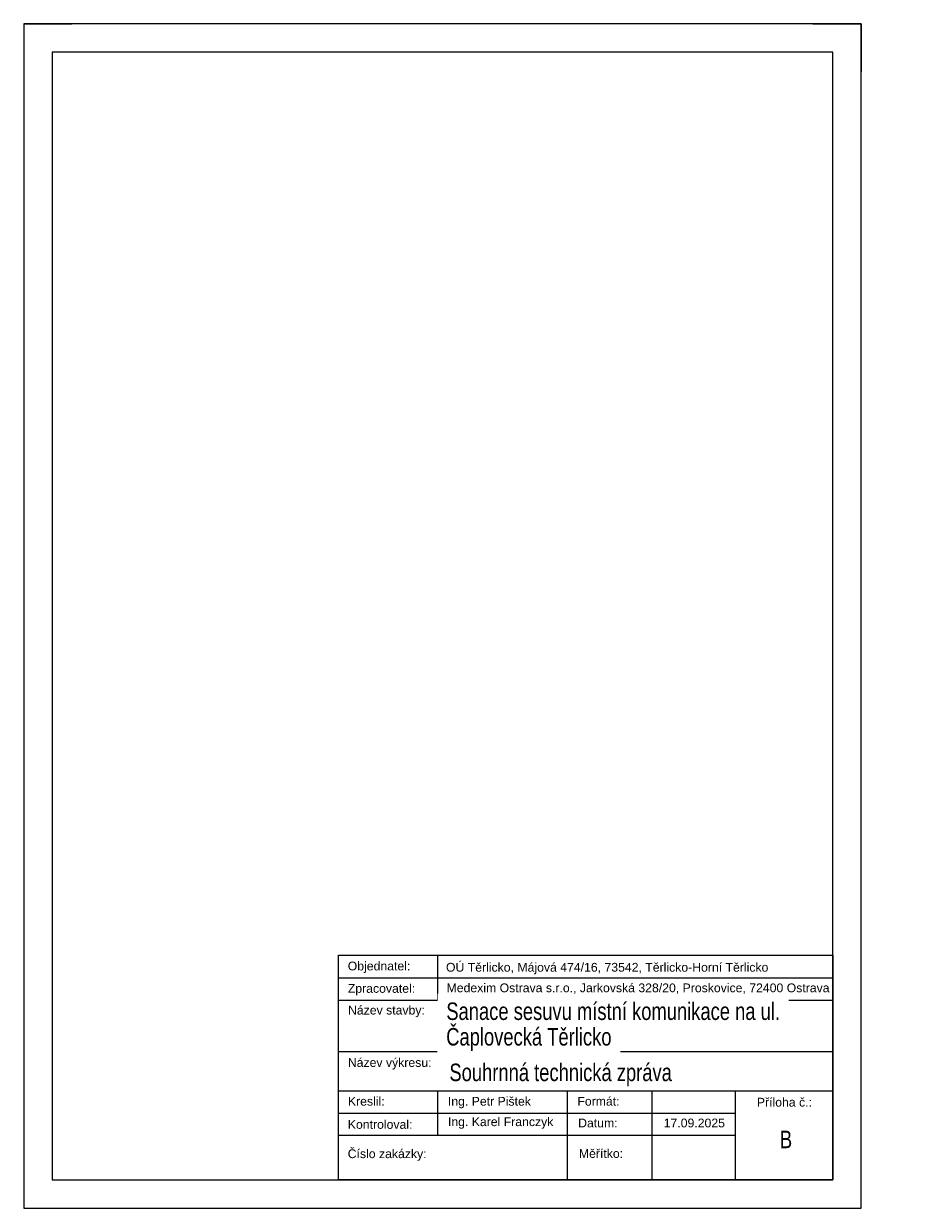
# Model space of a CAD drawing. Header units: metres. Extents: x 2307 to 3640, y -58 to 2094.
# Tile 5 of 10: x 2752 to 2973, y 1797 to 2094. Entities that reach past the tile are written whole.
import ezdxf

# ---------------------------------------------------------------- set-up
doc = ezdxf.new("R2010")
doc.units = ezdxf.units.M
doc.layers.add('Vrstva 1', color=7, linetype='Continuous', lineweight=0)
doc.layers.add('Vrstva 28', color=7, linetype='Continuous', lineweight=0)
doc.styles.add('default', font='cs_Italics.shx', dxfattribs={"height": 2.7432})

# ---------------------------------------------------------------- blocks, each defined once
blk = doc.blocks.new('*U4')
for p, q in [((0, 297), (12.1, 297)), ((197.9, 297), (210, 297)), ((210, 297), (210, 284.9)), ((210, 0), (210, 12.1))]:
    blk.add_line(p, q)
at = {"flags": 128}
for points in [[(0, 0), (210, 0), (210, 297), (0, 297)], [(7.1, 7.1), (202.9, 7.1), (202.9, 289.9), (7.1, 289.9)]]:
    blk.add_lwpolyline(points, close=True, dxfattribs=at)

msp = doc.modelspace()

# ---------------------------------------------------------------- linework, layer by layer
at = {"layer": 'Vrstva 1', "color": 7, "linetype": 'Continuous', "lineweight": 0}
for p, q in [((2855.31, 1860.82), (2855.31, 1849.55)), ((2954.49, 1860.82), (2954.49, 1804.47)), ((2830.52, 1855.18), (2954.49, 1855.18)), ((2830.52, 1849.55), (2954.49, 1849.55)), ((2830.53, 1836.69), (2954.5, 1836.69)), ((2830.52, 1826.85), (2954.49, 1826.85)), ((2855.31, 1826.85), (2855.31, 1815.74)), ((2887.89, 1826.85), (2887.89, 1804.47)), ((2909.06, 1826.85), (2909.06, 1804.47)), ((2929.96, 1826.85), (2929.96, 1804.47)), ((2830.52, 1821.21), (2929.96, 1821.21)), ((2830.52, 1815.74), (2929.96, 1815.74))]:
    msp.add_line(p, q, dxfattribs=at)
at = {"layer": 'Vrstva 1', "color": 7, "linetype": 'Continuous', "lineweight": 0, "flags": 128}
msp.add_lwpolyline([(2830.52, 1860.82), (2954.49, 1860.82), (2954.49, 1804.47), (2830.52, 1804.47), (2830.52, 1860.82)], close=True, dxfattribs=at)

# ---------------------------------------------------------------- block references
msp.add_blockref('*U4', (2751.59, 1797.37))

# ---------------------------------------------------------------- next in the draw order: texts
at = {"layer": 'Vrstva 28', "color": 7, "linetype": 'Continuous', "lineweight": 0, "attachment_point": 1, "line_spacing_factor": 0.6, "style": 'default', "bg_fill": 3, "bg_fill_color": 7}
for s, insert, char_height, box_fill_scale, bg_fill_transparency in [('\\f@Arial Unicode MS|b0|i0|c238238|p39;Objednatel:', (2832.84, 1859.22), 2.1969, 1.111111, 5832784), ('\\f@Arial Unicode MS|b0|i0|c238238|p39;OÚ Těrlicko, Májová 474/16, 73542, Těrlicko-Horní Těrlicko', (2857.47, 1858.9), 2.1969, 1.111111, 7340122), ('\\f@Arial Unicode MS|b0|i0|c238238|p39;Zpracovatel:', (2832.86, 1853.6), 2.1969, 1.111111, 0), ('\\f@Arial Unicode MS|b0|i0|c238238|p39;Medexim Ostrava s.r.o., Jarkovská 328/20, Proskovice, 72400 Ostrava', (2857.62, 1853.74), 2.19694, 1.111111, 14286927), ('\\f@Arial Unicode MS|b0|i0|c238238|p39;Název stavby:', (2832.91, 1848.15), 2.1969, 1.111111, 14745678), ('\\f@Arial Unicode MS|b0|i0|c238238|p39;Název výkresu:', (2832.87, 1835.02), 2.1969, 1.111111, 14745678), ('{\\f@Arial Unicode MS|b0|i0|c238|p39;\\W0.75;Souhrnná technická zpráva}', (2858.33, 1833.65), 4.3939, 1.055556, 14745690), ('\\f@Arial Unicode MS|b0|i0|c238238|p39;Kreslil:', (2832.88, 1825.31), 2.1969, 1.111111, 6422607), ('{\\f@Arial Unicode MS|b0|i0|c0|p39;Ing. Petr Pištek}', (2857.95, 1825.31), 2.1969, 1.111111, 1769556), ('\\f@Arial Unicode MS|b0|i0|c238238|p39;Formát:', (2890.42, 1825.31), 2.1969, 1.111111, 1769556), ('\\f@Arial Unicode MS|b0|i0|c238238|p39;Příloha č.:', (2935.42, 1825.07), 2.1969, 1.111111, 5832784), ('\\f@Arial Unicode MS|b0|i0|c238238|p39;Kontroloval:', (2832.86, 1819.5), 2.1969, 1.111111, 7471179), ('\\f@Arial Unicode MS|b0|i0|c238238|p39;Ing. Karel Franczyk', (2857.96, 1820.17), 2.1969, 1.111111, 7209033), ('\\f@Arial Unicode MS|b0|i0|c238238|p39;Datum:', (2890.61, 1819.86), 2.1969, 1.111111, 1769549), ('{\\f@Arial Unicode MS|b0|i0|c238|p39;17.09.2025}', (2912.06, 1819.86), 2.1969, 1.111111, 3407920), ('{\\f@Arial Unicode MS|b0|i0|c238|p39;\\W0.75;B}', (2941.2, 1816.84), 4.3939, 1.055556, 5832784), ('\\f@Arial Unicode MS|b0|i0|c238238|p39;Číslo zakázky:', (2832.83, 1812.15), 2.1969, 1.111111, 15532300), ('\\f@Arial Unicode MS|b0|i0|c238238|p39;Měřítko:', (2890.79, 1812.21), 2.1969, 1.111111, 1769549)]:
    msp.add_mtext(s, dxfattribs=dict(at, insert=insert, char_height=char_height, box_fill_scale=box_fill_scale, bg_fill_transparency=bg_fill_transparency))

# ---------------------------------------------------------------- next in the draw order: texts
at = {"layer": 'Vrstva 28', "color": 7, "linetype": 'Continuous', "lineweight": 0, "insert": (2857.56, 1848.98), "char_height": 4.3939, "attachment_point": 1, "line_spacing_factor": 0.6, "style": 'default', "bg_fill": 2}
msp.add_mtext('{\\f@Arial Unicode MS|b0|i0|c238|p39;\\W0.75;Sanace sesuvu místní komunikace na ul.}', dxfattribs=at)

# ---------------------------------------------------------------- next in the draw order: texts
at = {"layer": 'Vrstva 28', "color": 7, "linetype": 'Continuous', "lineweight": 0, "insert": (2857.53, 1842.57), "char_height": 4.3939, "attachment_point": 1, "line_spacing_factor": 0.6, "style": 'default', "bg_fill": 2}
msp.add_mtext('{\\f@Arial Unicode MS|b0|i0|c238|p39;\\W0.75;Čaplovecká Těrlicko}', dxfattribs=at)

doc.saveas('drawing.dxf')
